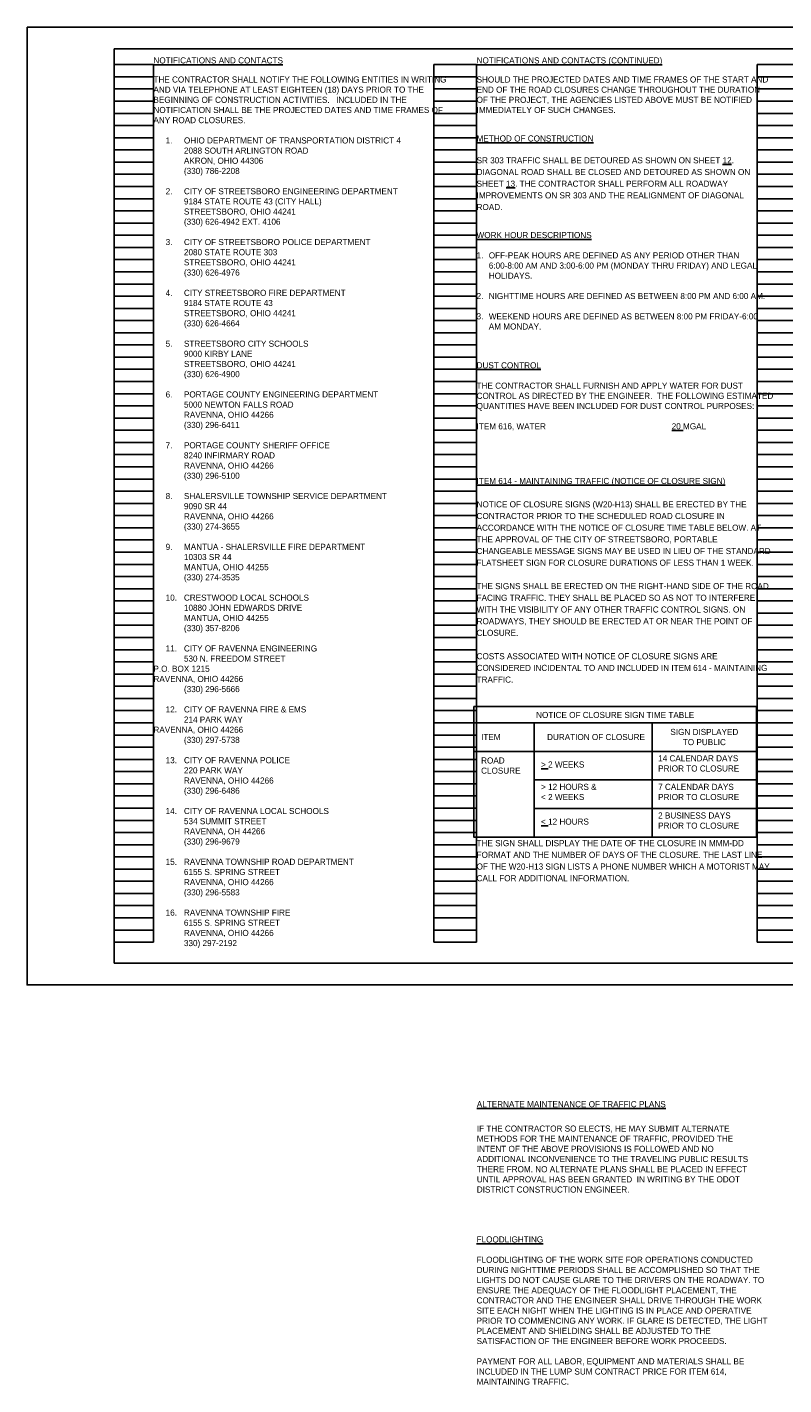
# Model space of a CAD drawing. Header units: feet. Extents: x 0 to 114, y -9 to 22.
# Tile 1 of 6: x 0 to 17, y -9 to 22. Entities that reach past the tile are written whole.
import ezdxf

# ---------------------------------------------------------------- set-up
doc = ezdxf.new("R2010")
doc.units = ezdxf.units.FT
doc.header["$LTSCALE"] = 20
doc.header["$MEASUREMENT"] = 0
for name, color, linetype in [('0_Xref', 7, 'Continuous'), ('MT_P_Text', 7, 'Continuous'), ('SH_Text', 7, 'Continuous'), ('TX_P_1', 7, 'Continuous'), ('TX_P_5', 7, 'Continuous')]:
    doc.layers.add(name, color=color, linetype=linetype)
doc.styles.add('Slanted-Normal', font='font31.shx', dxfattribs={"height": 0.14})

# ---------------------------------------------------------------- blocks, each defined once
blk = doc.blocks.new('4COL')
at = {"layer": 'Defpoints', "color": 3, "linetype": 'Continuous'}
for p, q in [((2, 0.98), (2, 21.14)), ((2, 21.14), (2.9, 21.14)), ((2.9, 0.98), (2.9, 21.14)), ((9.34, 0.98), (9.34, 21.14)), ((9.34, 21.14), (10.32, 21.14)), ((10.32, 0.98), (10.32, 21.14)), ((16.76, 0.98), (16.76, 21.14)), ((16.76, 21.14), (17.74, 21.14)), ((17.74, 0.98), (17.74, 21.14)), ((24.18, 0.98), (24.18, 21.14)), ((24.18, 21.14), (25.16, 21.14)), ((25.16, 0.98), (25.16, 21.14)), ((31.6, 0.98), (31.6, 21.14)), ((31.6, 21.14), (32.5, 21.14)), ((32.5, 0.98), (32.5, 21.14)), ((2, 20.86), (2.9, 20.86)), ((9.34, 20.86), (10.32, 20.86)), ((16.76, 20.86), (17.74, 20.86)), ((24.18, 20.86), (25.16, 20.86)), ((31.6, 20.86), (32.5, 20.86)), ((2, 20.58), (2.9, 20.58)), ((2, 20.3), (2.9, 20.3)), ((9.34, 20.58), (10.32, 20.58)), ((9.34, 20.3), (10.32, 20.3)), ((16.76, 20.58), (17.74, 20.58)), ((16.76, 20.3), (17.74, 20.3)), ((24.18, 20.58), (25.16, 20.58)), ((24.18, 20.3), (25.16, 20.3)), ((31.6, 20.58), (32.5, 20.58)), ((31.6, 20.3), (32.5, 20.3)), ((2, 20.02), (2.9, 20.02)), ((9.34, 20.02), (10.32, 20.02)), ((16.76, 20.02), (17.74, 20.02)), ((24.18, 20.02), (25.16, 20.02)), ((31.6, 20.02), (32.5, 20.02)), ((2, 19.74), (2.9, 19.74)), ((9.34, 19.74), (10.32, 19.74)), ((16.76, 19.74), (17.74, 19.74)), ((24.18, 19.74), (25.16, 19.74)), ((31.6, 19.74), (32.5, 19.74)), ((2, 19.46), (2.9, 19.46)), ((9.34, 19.46), (10.32, 19.46)), ((16.76, 19.46), (17.74, 19.46)), ((24.18, 19.46), (25.16, 19.46)), ((31.6, 19.46), (32.5, 19.46)), ((2, 19.18), (2.9, 19.18)), ((9.34, 19.18), (10.32, 19.18)), ((16.76, 19.18), (17.74, 19.18)), ((24.18, 19.18), (25.16, 19.18)), ((31.6, 19.18), (32.5, 19.18)), ((2, 18.9), (2.9, 18.9)), ((9.34, 18.9), (10.32, 18.9)), ((16.76, 18.9), (17.74, 18.9)), ((24.18, 18.9), (25.16, 18.9)), ((31.6, 18.9), (32.5, 18.9)), ((2, 18.62), (2.9, 18.62)), ((9.34, 18.62), (10.32, 18.62)), ((16.76, 18.62), (17.74, 18.62)), ((24.18, 18.62), (25.16, 18.62)), ((31.6, 18.62), (32.5, 18.62)), ((2, 18.34), (2.9, 18.34)), ((9.34, 18.34), (10.32, 18.34)), ((16.76, 18.34), (17.74, 18.34)), ((24.18, 18.34), (25.16, 18.34)), ((31.6, 18.34), (32.5, 18.34)), ((2, 18.06), (2.9, 18.06)), ((2, 17.78), (2.9, 17.78)), ((9.34, 18.06), (10.32, 18.06)), ((9.34, 17.78), (10.32, 17.78)), ((16.76, 18.06), (17.74, 18.06)), ((16.76, 17.78), (17.74, 17.78)), ((24.18, 18.06), (25.16, 18.06)), ((24.18, 17.78), (25.16, 17.78)), ((31.6, 18.06), (32.5, 18.06)), ((31.6, 17.78), (32.5, 17.78)), ((2, 17.5), (2.9, 17.5)), ((9.34, 17.5), (10.32, 17.5)), ((16.76, 17.5), (17.74, 17.5)), ((24.18, 17.5), (25.16, 17.5)), ((31.6, 17.5), (32.5, 17.5)), ((2, 17.22), (2.9, 17.22)), ((9.34, 17.22), (10.32, 17.22)), ((16.76, 17.22), (17.74, 17.22)), ((24.18, 17.22), (25.16, 17.22)), ((31.6, 17.22), (32.5, 17.22)), ((2, 16.94), (2.9, 16.94)), ((9.34, 16.94), (10.32, 16.94)), ((16.76, 16.94), (17.74, 16.94)), ((24.18, 16.94), (25.16, 16.94)), ((31.6, 16.94), (32.5, 16.94)), ((2, 16.66), (2.9, 16.66)), ((9.34, 16.66), (10.32, 16.66)), ((16.76, 16.66), (17.74, 16.66)), ((24.18, 16.66), (25.16, 16.66)), ((31.6, 16.66), (32.5, 16.66)), ((2, 16.38), (2.9, 16.38)), ((9.34, 16.38), (10.32, 16.38)), ((16.76, 16.38), (17.74, 16.38)), ((24.18, 16.38), (25.16, 16.38)), ((31.6, 16.38), (32.5, 16.38)), ((2, 16.1), (2.9, 16.1)), ((9.34, 16.1), (10.32, 16.1)), ((16.76, 16.1), (17.74, 16.1)), ((24.18, 16.1), (25.16, 16.1)), ((31.6, 16.1), (32.5, 16.1)), ((2, 15.82), (2.9, 15.82)), ((9.34, 15.82), (10.32, 15.82)), ((16.76, 15.82), (17.74, 15.82)), ((24.18, 15.82), (25.16, 15.82)), ((31.6, 15.82), (32.5, 15.82)), ((2, 15.54), (2.9, 15.54)), ((9.34, 15.54), (10.32, 15.54)), ((16.76, 15.54), (17.74, 15.54)), ((24.18, 15.54), (25.16, 15.54)), ((31.6, 15.54), (32.5, 15.54)), ((2, 15.26), (2.9, 15.26)), ((2, 14.98), (2.9, 14.98)), ((9.34, 15.26), (10.32, 15.26)), ((9.34, 14.98), (10.32, 14.98)), ((16.76, 15.26), (17.74, 15.26)), ((16.76, 14.98), (17.74, 14.98)), ((24.18, 15.26), (25.16, 15.26)), ((24.18, 14.98), (25.16, 14.98)), ((31.6, 15.26), (32.5, 15.26)), ((31.6, 14.98), (32.5, 14.98)), ((2, 14.7), (2.9, 14.7)), ((9.34, 14.7), (10.32, 14.7)), ((16.76, 14.7), (17.74, 14.7)), ((24.18, 14.7), (25.16, 14.7)), ((31.6, 14.7), (32.5, 14.7)), ((2, 14.42), (2.9, 14.42)), ((9.34, 14.42), (10.32, 14.42)), ((16.76, 14.42), (17.74, 14.42)), ((24.18, 14.42), (25.16, 14.42)), ((31.6, 14.42), (32.5, 14.42)), ((2, 14.14), (2.9, 14.14)), ((9.34, 14.14), (10.32, 14.14)), ((16.76, 14.14), (17.74, 14.14)), ((24.18, 14.14), (25.16, 14.14)), ((31.6, 14.14), (32.5, 14.14)), ((2, 13.86), (2.9, 13.86)), ((9.34, 13.86), (10.32, 13.86)), ((16.76, 13.86), (17.74, 13.86)), ((24.18, 13.86), (25.16, 13.86)), ((31.6, 13.86), (32.5, 13.86)), ((2, 13.58), (2.9, 13.58)), ((9.34, 13.58), (10.32, 13.58)), ((16.76, 13.58), (17.74, 13.58)), ((24.18, 13.58), (25.16, 13.58)), ((31.6, 13.58), (32.5, 13.58)), ((2, 13.3), (2.9, 13.3)), ((9.34, 13.3), (10.32, 13.3)), ((16.76, 13.3), (17.74, 13.3)), ((24.18, 13.3), (25.16, 13.3)), ((31.6, 13.3), (32.5, 13.3)), ((2, 13.02), (2.9, 13.02)), ((9.34, 13.02), (10.32, 13.02)), ((16.76, 13.02), (17.74, 13.02)), ((24.18, 13.02), (25.16, 13.02)), ((31.6, 13.02), (32.5, 13.02)), ((2, 12.74), (2.9, 12.74)), ((9.34, 12.74), (10.32, 12.74)), ((16.76, 12.74), (17.74, 12.74)), ((24.18, 12.74), (25.16, 12.74)), ((31.6, 12.74), (32.5, 12.74)), ((2, 12.46), (2.9, 12.46)), ((2, 12.18), (2.9, 12.18)), ((9.34, 12.46), (10.32, 12.46)), ((9.34, 12.18), (10.32, 12.18)), ((16.76, 12.46), (17.74, 12.46)), ((16.76, 12.18), (17.74, 12.18)), ((24.18, 12.46), (25.16, 12.46)), ((24.18, 12.18), (25.16, 12.18)), ((31.6, 12.46), (32.5, 12.46)), ((31.6, 12.18), (32.5, 12.18)), ((2, 11.9), (2.9, 11.9)), ((9.34, 11.9), (10.32, 11.9)), ((16.76, 11.9), (17.74, 11.9)), ((24.18, 11.9), (25.16, 11.9)), ((31.6, 11.9), (32.5, 11.9)), ((2, 11.62), (2.9, 11.62)), ((9.34, 11.62), (10.32, 11.62)), ((16.76, 11.62), (17.74, 11.62)), ((24.18, 11.62), (25.16, 11.62)), ((31.6, 11.62), (32.5, 11.62)), ((2, 11.34), (2.9, 11.34)), ((9.34, 11.34), (10.32, 11.34)), ((16.76, 11.34), (17.74, 11.34)), ((24.18, 11.34), (25.16, 11.34)), ((31.6, 11.34), (32.5, 11.34)), ((2, 11.06), (2.9, 11.06)), ((9.34, 11.06), (10.32, 11.06)), ((16.76, 11.06), (17.74, 11.06)), ((24.18, 11.06), (25.16, 11.06)), ((31.6, 11.06), (32.5, 11.06)), ((2, 10.78), (2.9, 10.78)), ((9.34, 10.78), (10.32, 10.78)), ((16.76, 10.78), (17.74, 10.78)), ((24.18, 10.78), (25.16, 10.78)), ((31.6, 10.78), (32.5, 10.78)), ((2, 10.5), (2.9, 10.5)), ((9.34, 10.5), (10.32, 10.5)), ((16.76, 10.5), (17.74, 10.5)), ((24.18, 10.5), (25.16, 10.5)), ((31.6, 10.5), (32.5, 10.5)), ((2, 10.22), (2.9, 10.22)), ((9.34, 10.22), (10.32, 10.22)), ((16.76, 10.22), (17.74, 10.22)), ((24.18, 10.22), (25.16, 10.22)), ((31.6, 10.22), (32.5, 10.22)), ((2, 9.94), (2.9, 9.94)), ((9.34, 9.94), (10.32, 9.94)), ((16.76, 9.94), (17.74, 9.94)), ((24.18, 9.94), (25.16, 9.94)), ((31.6, 9.94), (32.5, 9.94)), ((2, 9.66), (2.9, 9.66)), ((2, 9.38), (2.9, 9.38)), ((9.34, 9.66), (10.32, 9.66)), ((9.34, 9.38), (10.32, 9.38)), ((16.76, 9.66), (17.74, 9.66)), ((16.76, 9.38), (17.74, 9.38)), ((24.18, 9.66), (25.16, 9.66)), ((24.18, 9.38), (25.16, 9.38)), ((31.6, 9.66), (32.5, 9.66)), ((31.6, 9.38), (32.5, 9.38)), ((2, 9.1), (2.9, 9.1)), ((9.34, 9.1), (10.32, 9.1)), ((16.76, 9.1), (17.74, 9.1)), ((24.18, 9.1), (25.16, 9.1)), ((31.6, 9.1), (32.5, 9.1)), ((2, 8.82), (2.9, 8.82)), ((9.34, 8.82), (10.32, 8.82)), ((16.76, 8.82), (17.74, 8.82)), ((24.18, 8.82), (25.16, 8.82)), ((31.6, 8.82), (32.5, 8.82)), ((2, 8.54), (2.9, 8.54)), ((9.34, 8.54), (10.32, 8.54)), ((16.76, 8.54), (17.74, 8.54)), ((24.18, 8.54), (25.16, 8.54)), ((31.6, 8.54), (32.5, 8.54)), ((2, 8.26), (2.9, 8.26)), ((9.34, 8.26), (10.32, 8.26)), ((16.76, 8.26), (17.74, 8.26)), ((24.18, 8.26), (25.16, 8.26)), ((31.6, 8.26), (32.5, 8.26)), ((2, 7.98), (2.9, 7.98)), ((9.34, 7.98), (10.32, 7.98)), ((16.76, 7.98), (17.74, 7.98)), ((24.18, 7.98), (25.16, 7.98)), ((31.6, 7.98), (32.5, 7.98)), ((2, 7.7), (2.9, 7.7)), ((9.34, 7.7), (10.32, 7.7)), ((16.76, 7.7), (17.74, 7.7)), ((24.18, 7.7), (25.16, 7.7)), ((31.6, 7.7), (32.5, 7.7)), ((2, 7.42), (2.9, 7.42)), ((9.34, 7.42), (10.32, 7.42)), ((16.76, 7.42), (17.74, 7.42)), ((24.18, 7.42), (25.16, 7.42)), ((31.6, 7.42), (32.5, 7.42)), ((2, 7.14), (2.9, 7.14)), ((9.34, 7.14), (10.32, 7.14)), ((16.76, 7.14), (17.74, 7.14)), ((24.18, 7.14), (25.16, 7.14)), ((31.6, 7.14), (32.5, 7.14)), ((2, 6.86), (2.9, 6.86)), ((2, 6.58), (2.9, 6.58)), ((9.34, 6.86), (10.32, 6.86)), ((9.34, 6.58), (10.32, 6.58)), ((16.76, 6.86), (17.74, 6.86)), ((16.76, 6.58), (17.74, 6.58)), ((24.18, 6.86), (25.16, 6.86)), ((24.18, 6.58), (25.16, 6.58)), ((31.6, 6.86), (32.5, 6.86)), ((31.6, 6.58), (32.5, 6.58)), ((2, 6.3), (2.9, 6.3)), ((9.34, 6.3), (10.32, 6.3)), ((16.76, 6.3), (17.74, 6.3)), ((24.18, 6.3), (25.16, 6.3)), ((31.6, 6.3), (32.5, 6.3)), ((2, 6.02), (2.9, 6.02)), ((9.34, 6.02), (10.32, 6.02)), ((16.76, 6.02), (17.74, 6.02)), ((24.18, 6.02), (25.16, 6.02)), ((31.6, 6.02), (32.5, 6.02)), ((2, 5.74), (2.9, 5.74)), ((9.34, 5.74), (10.32, 5.74)), ((16.76, 5.74), (17.74, 5.74)), ((24.18, 5.74), (25.16, 5.74)), ((31.6, 5.74), (32.5, 5.74)), ((2, 5.46), (2.9, 5.46)), ((9.34, 5.46), (10.32, 5.46)), ((16.76, 5.46), (17.74, 5.46)), ((24.18, 5.46), (25.16, 5.46)), ((31.6, 5.46), (32.5, 5.46)), ((2, 5.18), (2.9, 5.18)), ((9.34, 5.18), (10.32, 5.18)), ((16.76, 5.18), (17.74, 5.18)), ((24.18, 5.18), (25.16, 5.18)), ((31.6, 5.18), (32.5, 5.18)), ((2, 4.9), (2.9, 4.9)), ((9.34, 4.9), (10.32, 4.9)), ((16.76, 4.9), (17.74, 4.9)), ((24.18, 4.9), (25.16, 4.9)), ((31.6, 4.9), (32.5, 4.9)), ((2, 4.62), (2.9, 4.62)), ((9.34, 4.62), (10.32, 4.62)), ((16.76, 4.62), (17.74, 4.62)), ((24.18, 4.62), (25.16, 4.62)), ((31.6, 4.62), (32.5, 4.62)), ((2, 4.34), (2.9, 4.34)), ((2, 4.06), (2.9, 4.06)), ((9.34, 4.34), (10.32, 4.34)), ((9.34, 4.06), (10.32, 4.06)), ((16.76, 4.34), (17.74, 4.34)), ((16.76, 4.06), (17.74, 4.06)), ((24.18, 4.34), (25.16, 4.34)), ((24.18, 4.06), (25.16, 4.06)), ((31.6, 4.34), (32.5, 4.34)), ((31.6, 4.06), (32.5, 4.06)), ((2, 3.78), (2.9, 3.78)), ((9.34, 3.78), (10.32, 3.78)), ((16.76, 3.78), (17.74, 3.78)), ((24.18, 3.78), (25.16, 3.78)), ((31.6, 3.78), (32.5, 3.78)), ((2, 3.5), (2.9, 3.5)), ((9.34, 3.5), (10.32, 3.5)), ((16.76, 3.5), (17.74, 3.5)), ((24.18, 3.5), (25.16, 3.5)), ((31.6, 3.5), (32.5, 3.5)), ((2, 3.22), (2.9, 3.22)), ((9.34, 3.22), (10.32, 3.22)), ((16.76, 3.22), (17.74, 3.22)), ((24.18, 3.22), (25.16, 3.22)), ((31.6, 3.22), (32.5, 3.22)), ((2, 2.94), (2.9, 2.94)), ((9.34, 2.94), (10.32, 2.94)), ((16.76, 2.94), (17.74, 2.94)), ((24.18, 2.94), (25.16, 2.94)), ((31.6, 2.94), (32.5, 2.94)), ((2, 2.66), (2.9, 2.66)), ((9.34, 2.66), (10.32, 2.66)), ((16.76, 2.66), (17.74, 2.66)), ((24.18, 2.66), (25.16, 2.66)), ((31.6, 2.66), (32.5, 2.66)), ((2, 2.38), (2.9, 2.38)), ((9.34, 2.38), (10.32, 2.38)), ((16.76, 2.38), (17.74, 2.38)), ((24.18, 2.38), (25.16, 2.38)), ((31.6, 2.38), (32.5, 2.38)), ((2, 2.1), (2.9, 2.1)), ((9.34, 2.1), (10.32, 2.1)), ((16.76, 2.1), (17.74, 2.1)), ((24.18, 2.1), (25.16, 2.1)), ((31.6, 2.1), (32.5, 2.1)), ((2, 1.82), (2.9, 1.82)), ((9.34, 1.82), (10.32, 1.82)), ((16.76, 1.82), (17.74, 1.82)), ((24.18, 1.82), (25.16, 1.82)), ((31.6, 1.82), (32.5, 1.82)), ((2, 1.54), (2.9, 1.54)), ((2, 1.26), (2.9, 1.26)), ((9.34, 1.54), (10.32, 1.54)), ((9.34, 1.26), (10.32, 1.26)), ((16.76, 1.54), (17.74, 1.54)), ((16.76, 1.26), (17.74, 1.26)), ((24.18, 1.54), (25.16, 1.54)), ((24.18, 1.26), (25.16, 1.26)), ((31.6, 1.54), (32.5, 1.54)), ((31.6, 1.26), (32.5, 1.26)), ((2, 0.98), (2.9, 0.98)), ((9.34, 0.98), (10.32, 0.98)), ((16.76, 0.98), (17.74, 0.98)), ((24.18, 0.98), (25.16, 0.98)), ((31.6, 0.98), (32.5, 0.98))]:
    blk.add_line(p, q, dxfattribs=at)
blk.add_point((0, 0), dxfattribs=at)

msp = doc.modelspace()

# ---------------------------------------------------------------- linework, layer by layer
at = {"layer": '0_Xref', "flags": 128}
for points in [[(0, 22), (34, 22), (34, 0), (0, 0)], [(2, 21.5), (32.5, 21.5), (32.5, 0.5), (2, 0.5)]]:
    msp.add_lwpolyline(points, close=True, dxfattribs=at)
at = {"layer": 'SH_Text'}
for p, q in [((10.255, 6.021), (16.749, 6.021)), ((11.64, 6.021), (11.64, 3.396)), ((14.351, 6.021), (14.351, 3.396)), ((16.749, 5.365), (10.255, 5.365)), ((16.749, 4.709), (11.64, 4.709)), ((16.749, 4.053), (11.64, 4.053))]:
    msp.add_line(p, q, dxfattribs=at)
at = {"layer": 'SH_Text', "flags": 128}
msp.add_lwpolyline([(10.255, 6.393), (10.255, 3.396), (16.749, 3.396), (16.749, 6.393), (10.255, 6.393)], dxfattribs=at)

# ---------------------------------------------------------------- block references
at = {"layer": '0_Xref'}
msp.add_blockref('4COL', (0, 0), dxfattribs=at)

# ---------------------------------------------------------------- texts
at = {"layer": 'MT_P_Text', "char_height": 0.14, "attachment_point": 1, "style": 'Slanted-Normal'}
for s, insert in [('THE CONTRACTOR SHALL NOTIFY THE FOLLOWING ENTITIES IN WRITING AND VIA TELEPHONE AT LEAST EIGHTEEN (18) DAYS PRIOR TO THE BEGINNING OF CONSTRUCTION ACTIVITIES.{\\Fsimplex|c0;\\~} INCLUDED IN THE NOTIFICATION SHALL BE THE PROJECTED DATES AND TIME FRAMES OF ANY ROAD CLOSURES.\\P\\P\\pxi-8,l10,sm1,t5;1.^IOHIO DEPARTMENT OF TRANSPORTATION DISTRICT 4\\P\\pi-3,l5;^I2088 SOUTH ARLINGTON ROAD\\P^IAKRON, OHIO 44306\\P^I(330) 786-2208\\P\\P\\pi-8,l10;2.^ICITY OF STREETSBORO ENGINEERING DEPARTMENT\\P\\pi-3,l5;^I9184 STATE ROUTE 43 (CITY HALL)\\P^ISTREETSBORO, OHIO 44241\\P^I(330) 626-4942 EXT. 4106\\P\\P\\pi-8,l10;3.^ICITY OF STREETSBORO POLICE DEPARTMENT\\P\\pi-3,l5;^I2080 STATE ROUTE 303\\P^ISTREETSBORO, OHIO 44241\\P^I(330) 626-4976\\P\\P\\pi-8,l10;4.^ICITY STREETSBORO FIRE DEPARTMENT\\P\\pi-3,l5;^I9184 STATE ROUTE 43\\P^ISTREETSBORO, OHIO 44241\\P^I(330) 626-4664\\P\\P\\pi-8,l10;5.^ISTREETSBORO CITY SCHOOLS\\P\\pi-3,l5;^I9000 KIRBY LANE\\P^ISTREETSBORO, OHIO 44241\\P^I(330) 626-4900\\P\\P\\pi-8,l10;6.^IPORTAGE COUNTY ENGINEERING DEPARTMENT\\P\\pi-3,l5;^I5000 NEWTON FALLS ROAD\\P^IRAVENNA, OHIO 44266\\P^I(330) 296-6411\\P\\P\\pi-8,l10;7.^IPORTAGE COUNTY SHERIFF OFFICE\\P\\pi0,l5,s*;8240 INFIRMARY ROAD\\P\\pi-3,sm1;^IRAVENNA, OHIO 44266\\P^I(330) 296-5100\\P\\P\\pi-8,l10;8.^ISHALERSVILLE TOWNSHIP SERVICE DEPARTMENT\\P\\pi0,l5,s*;9090 SR 44\\PRAVENNA, OHIO 44266\\P(330) 274-3655\\P\\pi-3,sm1;\\P\\pi-8,l10;9.^IMANTUA - SHALERSVILLE FIRE DEPARTMENT\\P\\pi-5,l5,s*;^I10303 SR 44\\P^IMANTUA, OHIO 44255\\P^I(330) 274-3535\\P\\P\\pi-8,l10,sm1;10.^ICRESTWOOD LOCAL SCHOOLS\\P\\pi0,l5,s*;10880 JOHN EDWARDS DRIVE\\PMANTUA, OHIO 44255\\P(330) 357-8206\\P\\pl0,tz;\\P\\pi-8,l10,sm1,t5;11.^ICITY OF RAVENNA ENGINEERING\\P\\pi-5,l5,s*;^I530 N. FREEDOM STREET^JP.O. BOX 1215^JRAVENNA, OHIO 44266\\P^I(330) 296-5666\\P\\P\\pi-8,l10,sm1;12.^ICITY OF RAVENNA FIRE & EMS\\P\\pi-5,l5,s*;^I214 PARK WAY^JRAVENNA, OHIO 44266\\P^I(330) 297-5738\\P\\P\\pi-8,l10,sm1;13.^ICITY OF RAVENNA POLICE\\P\\pi-5,l5,s*;^I220 PARK WAY\\P^IRAVENNA, OHIO 44266\\P^I(330) 296-6486\\P\\P\\pi-8,l10,sm1;14.^ICITY OF RAVENNA LOCAL SCHOOLS\\P\\pi-5,l5,s*;^I534 SUMMIT STREET \\P^IRAVENNA, OH 44266\\P^I(330) 296-9679\\P\\P\\pi-8,l10,sm1;15.^IRAVENNA TOWNSHIP ROAD DEPARTMENT\\P\\pi-5,l5,s*;^I6155 S. SPRING STREET\\P^IRAVENNA, OHIO 44266\\P^I(330) 296-5583\\P\\P\\pi-8,l10,sm1;16.^IRAVENNA TOWNSHIP FIRE\\P\\pi-5,l5,s*;^I6155 S. SPRING STREET\\P^IRAVENNA, OHIO 44266\\P^I330) 297-2192', (2.9, 20.868)), ('SHOULD THE PROJECTED DATES AND TIME FRAMES OF THE START AND END OF THE ROAD CLOSURES CHANGE THROUGHOUT THE DURATION OF THE PROJECT, THE AGENCIES LISTED ABOVE MUST BE NOTIFIED IMMEDIATELY OF SUCH CHANGES.', (10.32, 20.868))]:
    msp.add_mtext_dynamic_manual_height_columns(s, width=6.74282, gutter_width=1.25, heights=[25.969], dxfattribs=dict(at, insert=insert))
at = {"layer": 'SH_Text', "char_height": 0.14, "style": 'Slanted-Normal'}
for s, insert, width, attachment_point in [('NOTICE OF CLOSURE SIGN TIME TABLE', (13.502, 6.2), 4.04165, 5), ('ITEM', (10.424, 5.763), 1.13538, 1), ('DURATION OF CLOSURE', (13.062, 5.693), 2.15995, 5), ('SIGN DISPLAYED TO PUBLIC', (15.55, 5.693), 1.71105, 5), ('ROAD CLOSURE', (10.424, 5.225), 1.13538, 1), ('\\pxse1.15;{\\L>} 2 WEEKS', (11.801, 5.133), 2.23597, 1), ('\\pxse1.15;14 CALENDAR DAYS PRIOR TO CLOSURE', (14.489, 5.275), 2.23597, 1), ('\\pxse1.15;> 12 HOURS &\\P< 2 WEEKS', (11.801, 4.619), 2.21326, 1), ('\\pxse1.15;7 CALENDAR DAYS PRIOR TO CLOSURE', (14.489, 4.619), 2.21326, 1), ('\\pxse1.15;{\\L<} 12 HOURS', (11.801, 3.821), 2.02416, 1), ('\\pxse1.15;2 BUSINESS DAYS PRIOR TO CLOSURE', (14.489, 3.962), 2.02416, 1)]:
    msp.add_mtext(s, dxfattribs=dict(at, insert=insert, width=width, attachment_point=attachment_point))
at = {"layer": 'TX_P_1', "char_height": 0.14, "attachment_point": 1, "style": 'Slanted-Normal'}
for s, insert, width in [('{\\LNOTIFICATIONS AND CONTACTS}', (2.9, 21.306), 6.18722), ('{\\LNOTIFICATIONS AND CONTACTS (CONTINUED)}', (10.32, 21.306), 6.18722), ('\\pxi-2,l2,t2;{\\LWORK HOUR DESCRIPTIONS\\P}\\P1.^IOFF-PEAK HOURS ARE DEFINED AS ANY PERIOD OTHER THAN 6:00-8:00 AM AND 3:00-6:00 PM (MONDAY THRU FRIDAY) AND LEGAL HOLIDAYS.^J\\P2.^INIGHTTIME HOURS ARE DEFINED AS BETWEEN 8:00 PM AND 6:00 AM.\\P\\P3.^IWEEKEND HOURS ARE DEFINED AS BETWEEN 8:00 PM FRIDAY-6:00 AM MONDAY.', (10.32, 17.294), 6.66542)]:
    msp.add_mtext(s, dxfattribs=dict(at, insert=insert, width=width))
at = {"layer": 'TX_P_5', "char_height": 0.14, "attachment_point": 1, "style": 'Slanted-Normal'}
for s, insert, width in [('{\\LMETHOD OF CONSTRUCTION\\P\\pxsm1.15;}\\PSR 303 TRAFFIC SHALL BE DETOURED AS SHOWN ON SHEET {\\L12}. DIAGONAL ROAD SHALL BE CLOSED AND DETOURED AS SHOWN ON SHEET {\\L13}. THE CONTRACTOR SHALL PERFORM ALL ROADWAY IMPROVEMENTS ON SR 303 AND THE REALIGNMENT OF DIAGONAL ROAD.', (10.32, 19.513), 6.7252), ('\\pxse1.15;{\\LDUST CONTROL}\\P\\PTHE CONTRACTOR SHALL FURNISH AND APPLY WATER FOR DUST CONTROL AS DIRECTED BY THE ENGINEER.  THE FOLLOWING ESTIMATED QUANTITIES HAVE BEEN INCLUDED FOR DUST CONTROL PURPOSES:\\P\\PITEM 616, WATER^I^I ^I^I^I^I{\\L20} MGAL', (10.32, 14.302), 6.89917), ('\\pxsm1.15;{\\LITEM 614 - MAINTAINING TRAFFIC (NOTICE OF CLOSURE SIGN)\\P}\\PNOTICE OF CLOSURE SIGNS (W20-H13) SHALL BE ERECTED BY THE CONTRACTOR PRIOR TO THE SCHEDULED ROAD CLOSURE IN ACCORDANCE WITH THE NOTICE OF CLOSURE TIME TABLE BELOW. AT THE APPROVAL OF THE CITY OF STREETSBORO, PORTABLE CHANGEABLE MESSAGE SIGNS MAY BE USED IN LIEU OF THE STANDARD FLATSHEET SIGN FOR CLOSURE DURATIONS OF LESS THAN 1 WEEK.\\P\\PTHE SIGNS SHALL BE ERECTED ON THE RIGHT-HAND SIDE OF THE ROAD FACING TRAFFIC. THEY SHALL BE PLACED SO AS NOT TO INTERFERE WITH THE VISIBILITY OF ANY OTHER TRAFFIC CONTROL SIGNS. ON ROADWAYS, THEY SHOULD BE ERECTED AT OR NEAR THE POINT OF CLOSURE.\\P\\PCOSTS ASSOCIATED WITH NOTICE OF CLOSURE SIGNS ARE CONSIDERED INCIDENTAL TO AND INCLUDED IN ITEM 614 - MAINTAINING TRAFFIC.\\P\\P\\P\\P\\P\\P\\P\\P\\P\\P\\P\\P\\P\\PTHE SIGN SHALL DISPLAY THE DATE OF THE CLOSURE IN MMM-DD FORMAT AND THE NUMBER OF DAYS OF THE CLOSURE. THE LAST LINE OF THE W20-H13 SIGN LISTS A PHONE NUMBER WHICH A MOTORIST MAY CALL FOR ADDITIONAL INFORMATION.', (10.32, 11.646), 6.78377), ('{\\LALTERNATE MAINTENANCE OF TRAFFIC PLANS}', (10.325, -2.67), 6.44), ('\\pxse1.15;IF THE CONTRACTOR SO ELECTS, HE MAY SUBMIT ALTERNATE METHODS FOR THE MAINTENANCE OF TRAFFIC, PROVIDED THE INTENT OF THE ABOVE PROVISIONS IS FOLLOWED AND NO ADDITIONAL INCONVENIENCE TO THE TRAVELING PUBLIC RESULTS THERE FROM. NO ALTERNATE PLANS SHALL BE PLACED IN EFFECT UNTIL APPROVAL HAS BEEN GRANTED  IN WRITING BY THE ODOT DISTRICT CONSTRUCTION ENGINEER.', (10.325, -3.23), 6.44), ('\\pxse1.15;{\\LFLOODLIGHTING}\\P\\PFLOODLIGHTING OF THE WORK SITE FOR OPERATIONS CONDUCTED DURING NIGHTTIME PERIODS SHALL BE ACCOMPLISHED SO THAT THE LIGHTS DO NOT CAUSE GLARE TO THE DRIVERS ON THE ROADWAY. TO ENSURE THE ADEQUACY OF THE FLOODLIGHT PLACEMENT, THE CONTRACTOR AND THE ENGINEER SHALL DRIVE THROUGH THE WORK SITE EACH NIGHT WHEN THE LIGHTING IS IN PLACE AND OPERATIVE PRIOR TO COMMENCING ANY WORK. IF GLARE IS DETECTED, THE LIGHT PLACEMENT AND SHIELDING SHALL BE ADJUSTED TO THE SATISFACTION OF THE ENGINEER BEFORE WORK PROCEEDS.\\P\\PPAYMENT FOR ALL LABOR, EQUIPMENT AND MATERIALS SHALL BE INCLUDED IN THE LUMP SUM CONTRACT PRICE FOR ITEM 614, MAINTAINING TRAFFIC.', (10.32, -5.777), 6.7499)]:
    msp.add_mtext(s, dxfattribs=dict(at, insert=insert, width=width))

doc.saveas('drawing.dxf')
